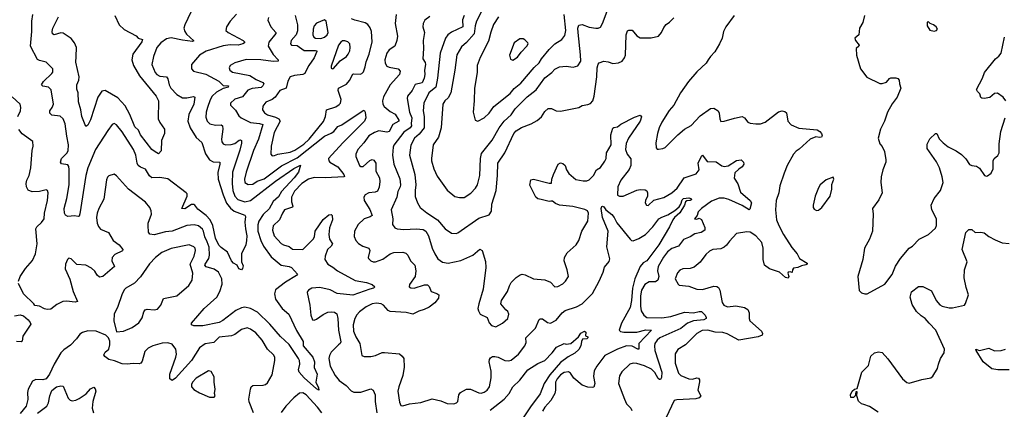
# Model space of a CAD drawing. Extents: x 1550320 to 1685906, y 509093 to 640511.
# Tile 161 of 256: x 1605212 to 1613882, y 603516 to 606949. Entities that reach past the tile are written whole.
import ezdxf

# ---------------------------------------------------------------- set-up
doc = ezdxf.new("R2010")
doc.units = 0

msp = doc.modelspace()

# ---------------------------------------------------------------- linework, layer by layer
at = {"layer": '0CON20XD'}
for points in [[(1606718.1, 607015), (1606665, 606902.5), (1606657.7, 606875), (1606665.4, 606845), (1606682.1, 606822.1), (1606746, 606764), (1606732.3, 606757.7), (1606645, 606768.1), (1606545, 606790.2), (1606505, 606780.7), (1606454.5, 606745), (1606420.9, 606705), (1606390, 606625), (1606375.6, 606555), (1606404.5, 606485), (1606419.4, 606465), (1606445, 606452.1), (1606505, 606444.3), (1606516.5, 606426.5), (1606527.9, 606375), (1606542.7, 606345), (1606595, 606288.9), (1606645, 606259.5), (1606685, 606260), (1606742.5, 606272.5), (1606754, 606265), (1606744.6, 606205), (1606700, 606115), (1606693.9, 606055), (1606713.8, 605995), (1606765, 605910), (1606817, 605867), (1606847.7, 605767.7), (1606884.7, 605714.7), (1606915, 605697.1), (1606974.4, 605694.4), (1606975.4, 605675), (1606957.9, 605602.1), (1606960, 605545), (1607003.8, 605405), (1607033.7, 605333.7), (1607069.1, 605289.1), (1607100.8, 605260.7), (1607195.7, 605225.7), (1607200, 605215), (1607195.8, 605165), (1607198.9, 605105), (1607211.4, 605045), (1607208.8, 605005), (1607202, 604965), (1607164.2, 604885), (1607165.8, 604815.8), (1607179.4, 604779.4), (1607175, 604756.7), (1607165, 604743.8), (1607142.8, 604752.8), (1607126.2, 604786.2), (1607095, 604804), (1607078, 604825), (1607040.5, 604900.5), (1606985, 604940.8), (1606965, 604962.9), (1606935.9, 605025), (1606912.7, 605135), (1606889.1, 605185), (1606855, 605223.1), (1606779.1, 605279.1), (1606754, 605315), (1606745, 605321.4), (1606725, 605320.5), (1606665, 605283.6), (1606640, 605285), (1606687.5, 605395), (1606686.4, 605415), (1606678.1, 605425), (1606515, 605547.5), (1606445, 605559.1), (1606375, 605555.7), (1606355, 605572), (1606320.6, 605630.6), (1606275, 605650), (1606255.8, 605665), (1606246.2, 605686.2), (1606234.7, 605754.7), (1606212.7, 605805), (1606115, 605960.8), (1606065, 606024), (1606045, 606034), (1606025, 606026.2), (1605987.3, 605972.7), (1605880, 605805), (1605811.1, 605645), (1605794, 605575), (1605742.5, 605237.5), (1605735, 605217.5), (1605725.9, 605214.1), (1605695, 605220), (1605635, 605215.8), (1605615, 605228), (1605605.6, 605245.6), (1605604.3, 605284.3), (1605627, 605373), (1605646.9, 605495), (1605648.4, 605628.4), (1605644.6, 605654.6), (1605635, 605669.2), (1605580, 605680), (1605570, 605695), (1605579.4, 605725), (1605627.1, 605772.9), (1605640, 605795), (1605642.9, 605845), (1605628.2, 605921.8), (1605612.4, 606032.4), (1605595, 606075.8), (1605567.8, 606097.8), (1605495, 606108.6), (1605476, 606125), (1605476.9, 606145), (1605498.5, 606175), (1605510, 606205), (1605489.8, 606329.8), (1605465, 606353.1), (1605414.5, 606364.5), (1605404, 606375), (1605421.1, 606405), (1605495.8, 606475), (1605502.7, 606487.3), (1605503.8, 606515), (1605445.7, 606575.7), (1605385, 606588.6), (1605368.3, 606598.3), (1605306.9, 606715), (1605318.5, 606845), (1605317.8, 606935), (1605328.6, 606995)], [(1607122.3, 606997.7), (1607066.5, 606935), (1607032.5, 606885), (1607026, 606855), (1607046.2, 606835), (1607178.8, 606765), (1607190, 606755), (1607191.2, 606745), (1607176.7, 606735), (1607135, 606724.2), (1607065, 606726.8), (1607005, 606717.9), (1606855, 606672.2), (1606794.1, 606635.9), (1606723.3, 606555), (1606723.3, 606515), (1606742.5, 606495), (1606850.5, 606470.5), (1606966.8, 606406.8), (1607005, 606370), (1607050, 606365), (1607046.7, 606355), (1607005, 606342.2), (1606945, 606309.4), (1606907.3, 606275), (1606888.5, 606241.5), (1606864.2, 606175), (1606853.5, 606135), (1606850.9, 606089.1), (1606861.8, 606055), (1606885, 606031.5), (1606935, 606019.6), (1606985, 606021.5), (1606996.9, 606015), (1607001.8, 605985), (1606989.1, 605895), (1606992.4, 605872.4), (1607005, 605854.3), (1607025, 605846.9), (1607075, 605849.5), (1607105, 605859.5), (1607145, 605886.4), (1607155, 605890), (1607164.4, 605884.4), (1607165, 605860), (1607150.2, 605799.8), (1607087.2, 605605), (1607083.1, 605506.9), (1607090, 605445), (1607105, 605394.4), (1607131.9, 605365), (1607195, 605344.7), (1607245, 605355.8), (1607464, 605526), (1607625, 605637.9)], [(1608527.5, 606995), (1608519.2, 606915), (1608538.1, 606805), (1608534, 606765), (1608513.8, 606715), (1608466.6, 606683.4), (1608444.6, 606655.4), (1608426.9, 606595), (1608430, 606565), (1608445, 606540), (1608465, 606529.6), (1608545, 606515.5), (1608561.9, 606495), (1608556.5, 606465), (1608474.6, 606375), (1608415, 606270), (1608406.5, 606235), (1608410, 606205), (1608420.6, 606185), (1608475, 606140.7), (1608517, 606117), (1608549.5, 606065), (1608549.4, 606055), (1608498.8, 606025), (1608465, 605964), (1608445, 605958.2), (1608375, 605969.1), (1608335, 605956.4), (1608285, 605925.6), (1608242.2, 605865), (1608189.2, 605805), (1608170.8, 605765), (1608172.5, 605745), (1608204.4, 605665), (1608215, 605654.4), (1608235, 605655.6), (1608295, 605707.8), (1608315, 605716.7), (1608331.3, 605711.3), (1608346.5, 605685), (1608348.5, 605615), (1608378.9, 605555), (1608384.3, 605524.3), (1608377.9, 605472.1), (1608361.7, 605438.3), (1608341.8, 605428.2), (1608285, 605423.3), (1608254.5, 605405.5), (1608243.3, 605386.7), (1608245.7, 605355), (1608295.9, 605275.9), (1608314.2, 605225), (1608298.8, 605211.2), (1608244.1, 605195.9), (1608191.9, 605145), (1608160, 605085), (1608158.3, 605038.3), (1608170.6, 605005), (1608195, 604977.8), (1608234.7, 604954.7), (1608286, 604935), (1608295.8, 604915), (1608281.2, 604855), (1608284.2, 604844.2), (1608304.4, 604824.4), (1608325, 604815.8), (1608345, 604817.1), (1608409.6, 604840.4), (1608474.7, 604885.3), (1608505, 604897.3), (1608585, 604902.1), (1608612.1, 604892.1), (1608630.6, 604875), (1608654.6, 604824.6), (1608690, 604785), (1608698.9, 604735), (1608695.7, 604685), (1608644.4, 604615), (1608642, 604595), (1608657, 604587), (1608685.5, 604584.5), (1608775, 604612), (1608801.7, 604611.7), (1608817, 604597), (1608835, 604554), (1608885, 604537.3), (1608901.9, 604525), (1608898.8, 604495), (1608867.5, 604455), (1608818.9, 604415), (1608774.3, 604394.3), (1608728, 604382), (1608675, 604354.4), (1608615, 604369.1), (1608475, 604377.9), (1608456.2, 604386.2), (1608415, 604433.3), (1608395.8, 604445), (1608355, 604450.8), (1608315, 604446), (1608261.8, 604418.2), (1608205, 604376.5), (1608180.8, 604349.3), (1608163.2, 604316.8), (1608148.8, 604261.2), (1608151.5, 604205), (1608170.5, 604155), (1608207.1, 604095), (1608225, 603991.2), (1608245, 603982), (1608305, 603982.5), (1608345, 603991.4), (1608405, 604015.6), (1608425, 604017.1), (1608555.7, 604005.7), (1608581.2, 603985), (1608594.2, 603965), (1608597, 603887), (1608587.1, 603815), (1608549.4, 603715), (1608541.5, 603675), (1608555, 603580), (1608569.3, 603549.3), (1608585, 603546.7), (1608645, 603564), (1608745, 603577.5), (1608845, 603608), (1608920.5, 603590.5), (1608975, 603566.2), (1609035, 603563.8), (1609057.3, 603572.7), (1609068.8, 603585), (1609079.2, 603645), (1609092, 603665), (1609145, 603694.4), (1609182.9, 603692.9), (1609255, 603662.9), (1609275, 603660), (1609303, 603667), (1609328.8, 603685), (1609349.2, 603715), (1609364.4, 603795), (1609362.4, 603852.4), (1609345.8, 603935), (1609348, 603955), (1609358.8, 603971.2), (1609375, 603980.8), (1609395, 603982.9), (1609425, 603975.6), (1609485, 603945.7), (1609515, 603942.9), (1609539.7, 603950.3), (1609605, 604001.2), (1609661.2, 604075), (1609671.2, 604105), (1609667.5, 604145), (1609755, 604230.8), (1609785, 604308), (1609795, 604314), (1609815, 604313.8), (1609860.3, 604280.3), (1609885.8, 604274.2), (1609935, 604302), (1609987.5, 604365), (1610014.6, 604385.4), (1610115, 604419.4), (1610164, 604445), (1610255, 604536.9), (1610314.4, 604645)], [(1609277.4, 607022.6), (1609235.3, 606935), (1609221.9, 606895), (1609212.5, 606825), (1609145, 606748.1), (1609100.8, 606709.2), (1609060.9, 606639.1), (1609044.5, 606505.5), (1609008.9, 606305), (1608985, 606260), (1608954.4, 606235), (1608936.5, 606205), (1608921.9, 605995), (1608898.5, 605915), (1608851.8, 605845), (1608836.7, 605726.7), (1608837.5, 605705), (1608858.9, 605635), (1608889.4, 605569.4), (1608975, 605448), (1609042.1, 605392.1), (1609085, 605382.5), (1609125, 605382.5)], [(1609125, 605382.5), (1609185, 605421.4), (1609224.5, 605465), (1609241.8, 605495), (1609264.6, 605575), (1609269.6, 605725), (1609278.8, 605771.2), (1609371.7, 605888.3), (1609434.8, 605995.2), (1609477.7, 606055), (1609538.9, 606111.1), (1609575, 606163.6), (1609680.6, 606269.4), (1609760.1, 606329.9), (1609835, 606437.8), (1609897, 606483), (1609925, 606513.1), (1609965, 606532.9), (1610025, 606540), (1610085, 606531.4), (1610127.1, 606542.9), (1610151.8, 606585), (1610150.3, 606640.3), (1610128.7, 606835), (1610126.5, 606875), (1610135, 606901.2), (1610165, 606907.8), (1610225, 606883.5), (1610285, 606873.5), (1610305.4, 606874.6), (1610325, 606884.3), (1610345, 606914), (1610384.6, 607025)], [(1609245, 606054.2), (1609302, 606085), (1609345, 606124.2), (1609385.6, 606185), (1609531.3, 606298.7), (1609565, 606342.2), (1609625, 606389.5), (1609742.5, 606527.5), (1609785, 606568.1), (1609806.8, 606603.2), (1609875.5, 606685), (1609925, 606735.5), (1609986.7, 606775), (1610010.9, 606809.1), (1610020.6, 606855), (1610007.3, 606995)], [(1606050.7, 606985), (1606088.5, 606905), (1606132.6, 606862.6), (1606237.4, 606807.4), (1606256, 606786), (1606293.3, 606775), (1606288, 606755), (1606207.1, 606645), (1606198.7, 606595), (1606214.8, 606544.8), (1606267.7, 606455), (1606415, 606276), (1606434, 606235), (1606431.2, 606075), (1606445, 606042.5), (1606486.7, 605985), (1606487.5, 605945), (1606460, 605885), (1606456.7, 605795), (1606435, 605767.5), (1606404.3, 605784.3), (1606375, 605806.2), (1606276.9, 605935), (1606257.5, 605975), (1606226.9, 606005), (1606183, 606113), (1606140.8, 606190.8), (1606075, 606260.8), (1605965, 606324.4), (1605935, 606318), (1605899.5, 606265), (1605834.3, 606065.7), (1605810.5, 606019.5), (1605795, 606007.5), (1605760, 606095), (1605750.6, 606155), (1605730, 606225), (1605726.5, 606305), (1605715.7, 606335.7), (1605715.6, 606375), (1605732.6, 606417.4), (1605736.4, 606445), (1605705.9, 606575), (1605710.3, 606625), (1605712.3, 606705), (1605694.6, 606745), (1605665, 606783.5), (1605595, 606830.5), (1605575, 606832.2), (1605516, 606816), (1605502, 606825), (1605498.6, 606845), (1605504.3, 606875), (1605552.7, 606975)], [(1607402.2, 606967.8), (1607397.8, 606945), (1607423.1, 606885), (1607466.6, 606836.6), (1607466.7, 606826.7), (1607405, 606752), (1607400.4, 606715), (1607445, 606641.8), (1607488.8, 606595), (1607487.5, 606585), (1607445, 606580.2), (1607335, 606596.1), (1607205, 606598.5), (1607105, 606569.4), (1607066, 606545), (1607057.1, 606525), (1607061.4, 606505), (1607085, 606485.7), (1607237.7, 606457.7), (1607295, 606420.8), (1607352.9, 606395), (1607360.5, 606385), (1607353.6, 606365), (1607337.8, 606352.2), (1607258.6, 606341.4), (1607222, 606328), (1607175, 606270.5), (1607105, 606247.5), (1607067.5, 606215), (1607067.5, 606195), (1607111.1, 606151.1), (1607142, 606102), (1607161.2, 606085), (1607245, 606043.3), (1607323.8, 606035), (1607351.9, 606025), (1607314.1, 605895), (1607272.1, 605797.9), (1607205.3, 605605), (1607190, 605545), (1607193.3, 605513.3), (1607225, 605495.6), (1607265, 605499.1), (1607304.3, 605525.7), (1607365, 605548.2), (1607517.7, 605662.3), (1607655, 605732.6), (1607895, 605923.4), (1607955, 605948), (1607979.1, 605965), (1608012.5, 606007.5), (1608048.8, 606021.2), (1608235, 606148.8), (1608245, 606152.5), (1608254.1, 606134.1), (1608260, 606085), (1608249.2, 606055), (1608056.7, 605865), (1607931.9, 605725), (1607932.9, 605705), (1607941.4, 605695), (1608013.1, 605653.1), (1608067.1, 605585), (1608072, 605568), (1608065, 605563.3), (1607905, 605554.8), (1607805, 605560), (1607755, 605544.6), (1607695, 605504.7), (1607633, 605437), (1607606.6, 605385), (1607604.6, 605345), (1607617.1, 605305), (1607612.9, 605297.1), (1607545, 605273.3), (1607525.5, 605245), (1607498.5, 605185), (1607445, 605133.3), (1607436.9, 605095), (1607452.2, 605045), (1607515, 604978.1), (1607535, 604965.8), (1607585, 604951.2), (1607615, 604926.2), (1607705, 604924.3), (1607796.4, 605015), (1607807.7, 605035), (1607812.8, 605087.2), (1607885, 605188.6), (1607935, 605230.8), (1607955, 605232.5), (1607963.3, 605223.3), (1607967.1, 605185), (1607941.2, 605115), (1607934.7, 605055), (1607940.9, 605015), (1607965.8, 604975), (1607955.7, 604955), (1607923.1, 604925), (1607900.6, 604865), (1607897.5, 604837.5), (1607924.7, 604794.7), (1607969.5, 604769.5), (1608010.6, 604735), (1608165, 604650.5), (1608265, 604634.4), (1608315, 604617.1), (1608338, 604595), (1608327.6, 604582.4), (1608295, 604575.8), (1608145, 604521.8), (1608007.5, 604537.5), (1607945, 604568.9), (1607855, 604588.2), (1607785.7, 604584.3), (1607755, 604566.7), (1607746.7, 604555), (1607744, 604545), (1607766.9, 604435), (1607774.4, 604345), (1607790, 604305), (1607805, 604302), (1607825, 604310), (1607885, 604352.5), (1607925, 604370.8), (1607955, 604375.8), (1607985, 604370.8), (1608005, 604356.2), (1608014.5, 604315), (1608020.4, 604215), (1608038.8, 604111.2), (1608034.6, 604095.4), (1608020, 604085), (1607955, 604018.9), (1607939.1, 603990.9), (1607932.7, 603965), (1607946.8, 603896.8), (1607988.8, 603815), (1608025, 603771.1), (1608086.7, 603725), (1608129.7, 603679.7), (1608155, 603668), (1608215, 603668.6), (1608304.2, 603695.8), (1608325.8, 603685.8), (1608342.5, 603645), (1608340.6, 603585), (1608356.8, 603485)], [(1607638.9, 606985), (1607659.6, 606905), (1607658, 606852), (1607645, 606814.3), (1607601.5, 606765), (1607596, 606735), (1607605.8, 606725.8), (1607655, 606722.7), (1607717.5, 606677.5), (1607817.1, 606677.1), (1607828, 606675), (1607829.4, 606669.4), (1607805, 606612.9), (1607758.2, 606545), (1607729.9, 606490.1), (1607721.9, 606475), (1607705.3, 606464.7), (1607631.4, 606458.6), (1607593.8, 606446.2), (1607572.6, 606407.4), (1607557.5, 606345), (1607502.9, 606325), (1607462.7, 606265), (1607435, 606244.6), (1607378.8, 606221.2), (1607353.9, 606186.1), (1607351.2, 606155), (1607367, 606127), (1607395, 606111.6), (1607465, 606091.2), (1607494.2, 606074.2), (1607506, 606056), (1607452.5, 605955), (1607427.3, 605835), (1607422.9, 605765), (1607435, 605750.8)], [(1607435, 605750.8), (1607455, 605753.3), (1607485.3, 605764.7), (1607595, 605782.6), (1607635, 605798), (1607715, 605853.3), (1607762, 605895), (1607887.3, 606052.7), (1607903.5, 606095), (1607913.8, 606156.2), (1607995, 606182.1), (1608025, 606200.6), (1608035.4, 606214.6), (1608041.5, 606245), (1608015.4, 606325), (1608018.6, 606345), (1608089.4, 606380.6), (1608115.8, 606414.2), (1608145, 606468.1), (1608155, 606472.5), (1608209.8, 606470.2), (1608225, 606475.6), (1608239.6, 606490.4), (1608255, 606533.3), (1608261.5, 606578.5), (1608290.4, 606645), (1608315.6, 606755), (1608310.4, 606845), (1608297.3, 606877.3), (1608276.5, 606906.5), (1608255, 606921.5), (1608163.7, 606943.7), (1608135, 606956.7)], [(1607865, 606784.7), (1607897.1, 606795), (1607918.6, 606815), (1607927.5, 606835), (1607910, 606935), (1607895, 606948.1), (1607825, 606919.5), (1607805.3, 606894.7), (1607795.4, 606865), (1607792.7, 606815), (1607801.5, 606795), (1607816.7, 606786.7), (1607865, 606784.7)], [(1608822.7, 606977.3), (1608780.8, 606945), (1608764.4, 606915), (1608761.1, 606885), (1608776.7, 606835), (1608763.6, 606765), (1608768.1, 606695), (1608761.5, 606605), (1608782.5, 606572.5), (1608786.2, 606555), (1608776.7, 606505), (1608780, 606465), (1608773.4, 606435), (1608755, 606393.8), (1608695, 606377.1), (1608666.9, 606325), (1608626.9, 606275), (1608624.3, 606255), (1608643.9, 606135), (1608665.8, 606085), (1608658.8, 606035), (1608662.5, 606015), (1608649.3, 605995), (1608595, 605957.3), (1608506.4, 605843.6), (1608499.6, 605825), (1608494, 605755), (1608505.4, 605675), (1608557.8, 605547.8), (1608565.3, 605495), (1608562, 605475), (1608542.2, 605435), (1608532.3, 605385), (1608482.7, 605275), (1608496.2, 605195), (1608494.3, 605145), (1608515, 605116), (1608536.6, 605106.6), (1608595, 605101.5), (1608706.8, 605106.8), (1608765, 605101.1), (1608787.2, 605087.2), (1608810.7, 605045), (1608844.6, 604935), (1608867.5, 604885), (1608895, 604841.4), (1608935, 604812.7), (1608985, 604803.6), (1609095, 604827.3), (1609201.2, 604875), (1609265, 604926.2), (1609285, 604916.7), (1609315, 604820), (1609317.1, 604765), (1609292.5, 604575), (1609254, 604445), (1609247.5, 604405), (1609253.3, 604385), (1609267.5, 604355), (1609327.5, 604325), (1609345, 604277.5), (1609367.5, 604255), (1609405, 604243.8), (1609463.3, 604275), (1609508.8, 604315), (1609518.8, 604355), (1609508.8, 604378.8), (1609494, 604394), (1609447.5, 604445), (1609453.8, 604475), (1609506.8, 604553.2), (1609524, 604605), (1609540.8, 604635), (1609585, 604678), (1609618.8, 604701.2), (1609635, 604706), (1609662.3, 604702.3), (1609736, 604666), (1609835, 604658), (1609885, 604636.2), (1609925, 604594), (1609951.4, 604598.6), (1609995, 604622), (1610018.8, 604645), (1610043.3, 604685), (1610033.8, 604745), (1610006, 604825), (1610010, 604855), (1610033.8, 604895), (1610113.3, 604965), (1610136.7, 605005), (1610162.5, 605085), (1610215.7, 605175), (1610220, 605245), (1610210.6, 605265), (1610187.7, 605277.7), (1610083.3, 605303.3), (1609966, 605316), (1609929.7, 605329.7), (1609905, 605350.8), (1609890.3, 605349.7), (1609875, 605347.5), (1609803.4, 605363.4), (1609775, 605372), (1609756.7, 605385), (1609705, 605490), (1609712.3, 605537.7), (1609735, 605543.3), (1609875, 605507.5), (1609895, 605510), (1609896.7, 605545), (1609911.2, 605585), (1609954.3, 605675.7), (1609975, 605686.7), (1609995, 605682.5), (1610013.9, 605663.9), (1610026.2, 605625), (1610046.2, 605595), (1610110.3, 605540.3), (1610175, 605528), (1610205, 605530), (1610225, 605539.2), (1610264.2, 605575), (1610290, 605625), (1610325, 605648.1), (1610365, 605701.2), (1610375, 605727.5), (1610380, 605775), (1610421.5, 605845), (1610417.1, 605935), (1610435, 605992.5), (1610445, 606000), (1610475, 606005.6), (1610505, 606029.1), (1610625, 606090), (1610675, 606106.7), (1610685.9, 606094.1)], [(1609124.6, 606985), (1609111.2, 606948.8), (1609112.9, 606885), (1609015, 606840.4), (1608982.5, 606815), (1608962.3, 606785), (1608914.7, 606655), (1608890.3, 606435), (1608874.8, 606355.2), (1608815, 606303.3), (1608769.4, 606215), (1608765.9, 606145), (1608774.7, 606095), (1608773.1, 605995), (1608729.4, 605940.6), (1608688.1, 605905), (1608655, 605843.3), (1608643.6, 605755), (1608692.3, 605585), (1608699.6, 605495), (1608695.4, 605445.4), (1608695, 605392.5), (1608715.7, 605335.7), (1608738, 605295), (1608796.4, 605246.4), (1608890, 605185), (1608957.5, 605105), (1609015, 605067.5), (1609054.1, 605065.9), (1609068.6, 605071.4), (1609255, 605200.9), (1609345, 605230.8), (1609365, 605262.5), (1609368.6, 605325), (1609406.9, 605445), (1609420, 605575), (1609421.5, 605685), (1609482.5, 605775), (1609561.8, 605945), (1609585, 605969.5), (1609630.2, 605999.8), (1609715, 606031.2), (1609768.7, 606061.3), (1609806.4, 606093.6), (1609835, 606140), (1609865, 606168), (1609895, 606166.2), (1609935, 606145.8), (1609975, 606142.5), (1610134.2, 606175.8), (1610165, 606192), (1610215, 606200.8), (1610238.3, 606211.7), (1610259.5, 606235), (1610271.2, 606275), (1610292.7, 606445), (1610295.7, 606525), (1610305, 606557.5), (1610315, 606570), (1610355, 606583.8), (1610395, 606578), (1610435, 606563.8), (1610485, 606568.8), (1610515.7, 606584.3), (1610538.3, 606611.7), (1610547.5, 606635), (1610551.1, 606815), (1610565, 606850), (1610575, 606856.7), (1610605, 606856.2), (1610645, 606806), (1610675, 606790), (1610771.7, 606788.3), (1610837.3, 606802.7), (1610863.3, 606835), (1610885, 606880), (1610905, 606907.5), (1610935, 606927.5), (1610973.3, 606965)], [(1609427.3, 606975), (1609384.7, 606905.3), (1609359.5, 606840.5), (1609339.1, 606760.9), (1609266.5, 606615), (1609238.9, 606545), (1609238.9, 606485), (1609216.7, 606346.7), (1609214.4, 606235), (1609204.3, 606134.3), (1609223.2, 606063.2), (1609245, 606054.2)], [(1611503.4, 606986.6), (1611430, 606885), (1611410, 606845), (1611396.2, 606785), (1611374, 606735), (1611333.1, 606666.9), (1611294.3, 606625), (1611275.5, 606594.5), (1611257.5, 606565), (1611175, 606490), (1611102.5, 606405), (1611030.6, 606305), (1610972.5, 606195), (1610932.1, 606147.9), (1610866.2, 606045), (1610842, 605995), (1610829.2, 605945), (1610813.6, 605863.6), (1610815, 605820), (1610825, 605807.5), (1610837.5, 605807.5), (1610875, 605813.8), (1610895, 605823.8), (1611006.2, 605935), (1611065, 605984), (1611124.3, 606015.7), (1611205, 606102), (1611295, 606165.8), (1611325, 606170), (1611362, 606145), (1611371.4, 606125), (1611376, 606075), (1611385, 606051.2), (1611415, 606054.2), (1611507.3, 606082.7), (1611575, 606096.7), (1611595, 606083.3), (1611625, 606046.2), (1611645, 606036), (1611695, 606030), (1611735, 606032.9), (1611775, 606045.8), (1611895, 606136), (1611926.1, 606146.1), (1611949.5, 606139.5), (1611965, 606127.5), (1611976.7, 606055), (1612005, 606021.2), (1612073.2, 605993.2), (1612235, 605978.2), (1612256.9, 605965), (1612272.2, 605945), (1612277.5, 605925), (1612271.2, 605915), (1612255, 605911.1), (1612222.8, 605917.2), (1612172, 605895), (1612075, 605808.6), (1612048, 605792), (1612026.3, 605763.7), (1611968.9, 605665), (1611942.6, 605597.4), (1611905.8, 605485), (1611897.9, 605422.1), (1611872.5, 605355), (1611865.9, 605274.1), (1611877.1, 605185), (1611895.8, 605135), (1611937.5, 605055), (1612012, 604942), (1612058, 604885), (1612077.5, 604845), (1612146.7, 604805), (1612146.7, 604795), (1612135, 604788.6), (1612095, 604780.6), (1612065, 604764.3), (1612025, 604758.9), (1612017.1, 604745), (1612015, 604720.8), (1611995, 604727.5), (1611978, 604725), (1611974.4, 604714.4), (1611983.8, 604685), (1611978.8, 604671.2), (1611955, 604678.8), (1611903.7, 604723.7), (1611814.6, 604754.6), (1611769.2, 604785), (1611758.9, 604835), (1611759.5, 604935), (1611746.4, 604985), (1611695, 605045.8), (1611645, 605076), (1611615, 605080), (1611525, 605066.7), (1611461.2, 604998.8), (1611435, 604961.2), (1611415, 604946), (1611385, 604929.2), (1611315, 604925.7), (1611285, 604909.2), (1611255, 604880), (1611205, 604814), (1611150, 604770), (1611115, 604757.1), (1611052.5, 604755), (1611025, 604742.5), (1611005, 604718.8), (1610984.3, 604665), (1611008.8, 604618.8), (1611020, 604610), (1611105, 604602), (1611175, 604574.2), (1611225, 604572.9), (1611325, 604601.9), (1611349.7, 604599.7), (1611365, 604588.8), (1611377.4, 604567.4), (1611398.8, 604458.8), (1611412.7, 604432.7), (1611445, 604420), (1611517.7, 604427.7), (1611595, 604412.5), (1611623.8, 604395), (1611636, 604365), (1611636, 604315), (1611642, 604295), (1611743.8, 604205), (1611753.8, 604185), (1611749.5, 604170.5), (1611715, 604156), (1611545, 604125.8), (1611441.3, 604181.3)], [(1612650, 606985), (1612636.7, 606925), (1612606.7, 606875), (1612600, 606815), (1612566.7, 606785), (1612572.5, 606765), (1612603.3, 606725), (1612600, 606715), (1612576.7, 606695), (1612581.2, 606635), (1612617.1, 606515), (1612672.1, 606442.1), (1612785, 606386.2), (1612805, 606386.2), (1612845, 606398.8), (1612870.5, 606429.5), (1612883.6, 606436.4), (1612927, 606437), (1612945, 606430), (1612957.1, 606417.1), (1612958.8, 606385), (1612971.2, 606345), (1612940, 606265), (1612895, 606206.7), (1612854, 606135), (1612826, 606055), (1612792, 605985), (1612771.2, 605905), (1612786, 605856), (1612805, 605832.5), (1612827.3, 605787.3), (1612840, 605715), (1612840, 605695), (1612812, 605625), (1612797.5, 605565), (1612795.8, 605515), (1612805.8, 605425), (1612777.6, 605362.4), (1612720, 605285), (1612726, 605235), (1612720, 605085), (1612694.3, 605015), (1612651.4, 604935), (1612636.1, 604836.1), (1612592.5, 604685), (1612602.9, 604562.9), (1612625, 604542), (1612655, 604532.5)], [(1613265, 606846.7), (1613285, 606852.5), (1613292.5, 606865), (1613282.5, 606885), (1613257.5, 606905), (1613230, 606915), (1613215, 606930), (1613201.7, 606928.3), (1613202.5, 606895), (1613225, 606857.5), (1613265, 606846.7)], [(1607965, 606516.7), (1607975, 606520), (1608032.9, 606587.1), (1608088.8, 606625), (1608105, 606646.7), (1608118.6, 606675), (1608122.7, 606702.7), (1608118, 606735), (1608102.5, 606755), (1608075, 606764), (1608055, 606762), (1608039.1, 606750.9), (1608020.5, 606725), (1607955, 606540), (1607955, 606522.5), (1607965, 606516.7)], [(1609555, 606591.2), (1609595, 606620), (1609626.6, 606663.4), (1609678, 606715), (1609688, 606735), (1609686, 606745), (1609660.9, 606770.9), (1609645, 606779.2), (1609615, 606780), (1609565.8, 606744.2), (1609524.2, 606635), (1609535, 606602.5), (1609555, 606591.2)], [(1613896.2, 606235), (1613871.2, 606265), (1613823, 606303), (1613795, 606300), (1613755, 606263.3), (1613705, 606253.8), (1613685, 606256.7), (1613675, 606262.5), (1613665.9, 606295.9), (1613645, 606317.5), (1613638, 606335), (1613688.8, 606435), (1613706.4, 606483.6), (1613805.6, 606604.4), (1613833.6, 606626.4), (1613854.2, 606655), (1613882.9, 606795)], [(1605196, 606095), (1605218, 606145), (1605222, 606175), (1605216, 606205), (1605145, 606268)], [(1610685.9, 606094.1), (1610675, 606054), (1610574.1, 605905.9), (1610551.8, 605858.2), (1610546.7, 605805), (1610561.2, 605765), (1610592.3, 605722.3), (1610594, 605665), (1610579.6, 605630.4), (1610506.2, 605535), (1610478.1, 605475), (1610475, 605403.3), (1610494.2, 605394.2), (1610525, 605395.6), (1610647.3, 605447.3), (1610675, 605452.9), (1610718.8, 605448.8), (1610735, 605442.5), (1610741.2, 605425), (1610740, 605395), (1610721.2, 605355), (1610720, 605335), (1610730, 605315), (1610745, 605313.3), (1610795, 605358.8), (1610885, 605382.5), (1610955, 605422.2), (1611000.9, 605465), (1611063.3, 605556.7), (1611167.6, 605592.4), (1611194.4, 605625), (1611186.9, 605685), (1611215, 605748), (1611225, 605756.2), (1611265, 605700), (1611345, 605697.1), (1611395, 605661.2), (1611415, 605654.6), (1611449, 605661), (1611525, 605707.3), (1611565, 605713.8), (1611586.7, 605695), (1611588, 605675), (1611575, 605651.9), (1611545, 605633.1), (1611510.5, 605599.5), (1611504.2, 605554.2), (1611535, 605504.3), (1611560.3, 605430.3), (1611643.6, 605355), (1611654.5, 605335), (1611641.2, 605278.8), (1611635, 605274.4), (1611573.4, 605313.4), (1611455.6, 605365), (1611415, 605377.3), (1611372.1, 605377.9), (1611305, 605348.8), (1611215, 605284.3), (1611185.8, 605255), (1611176.1, 605223.9), (1611153.3, 605195), (1611175, 605192.5), (1611195, 605199.2), (1611215, 605188.1), (1611245, 605118.8), (1611244.3, 605095.7), (1611214, 605075), (1611157.4, 605062.6), (1611115, 605034.5), (1611056.2, 605013.8), (1611014.2, 604955), (1610955, 604932.1), (1610916.3, 604903.7), (1610881.8, 604858.2), (1610834, 604775), (1610829.6, 604735), (1610838.7, 604685), (1610830.9, 604655), (1610809.8, 604640.2), (1610755, 604640), (1610715.6, 604615), (1610686.5, 604565), (1610678.3, 604515), (1610678.6, 604425), (1610684.6, 604385), (1610708.9, 604345), (1610735, 604324.6), (1610865, 604322.3), (1610945, 604333.8), (1611065, 604371.3), (1611145, 604365.8), (1611195, 604378.6), (1611215, 604377.5), (1611247.8, 604345), (1611257.9, 604325), (1611255.5, 604315), (1611235, 604305.2), (1611144.9, 604295.1), (1611091.2, 604275), (1611033, 604227), (1610849.4, 604145), (1610824.5, 604125), (1610805.5, 604095), (1610800.4, 604075), (1610803.9, 604035), (1610866.2, 603845), (1610863.5, 603796.5), (1610855, 603778.6), (1610845, 603778.5), (1610835, 603787.5), (1610805, 603840.9), (1610775, 603870.8), (1610715, 603899.2), (1610645, 603919.4), (1610615, 603921.4), (1610585, 603914.2), (1610513.6, 603846.4), (1610495, 603812.5), (1610485.7, 603745), (1610536.8, 603606.8), (1610554.5, 603565), (1610592.5, 603525), (1610602.5, 603505)], [(1612655, 604532.5), (1612675, 604534), (1612829.7, 604620.3), (1612895.7, 604704.3), (1612925, 604776.2), (1612968, 604845), (1613044.1, 604935.9), (1613073.3, 604955), (1613132.5, 605015), (1613215, 605057.5), (1613275, 605112.5), (1613284, 605135), (1613286, 605195), (1613243.1, 605273.1), (1613239.2, 605315), (1613264, 605375), (1613320, 605445), (1613342.5, 605515), (1613336.2, 605565), (1613312, 605645), (1613285.5, 605695.5), (1613204.1, 605814.1), (1613201.7, 605851.7), (1613225, 605898.8), (1613277, 605947), (1613286.4, 605946.4), (1613309.5, 605899.5), (1613342.5, 605865), (1613387.7, 605827.7), (1613456.7, 605795), (1613505, 605761.2), (1613543, 605723), (1613575, 605674), (1613595, 605664.2), (1613637.3, 605657.3), (1613665, 605641.2), (1613707.7, 605577.7), (1613725, 605570), (1613735, 605572.5), (1613765, 605596.2), (1613782.9, 605635), (1613784.2, 605705.8), (1613793.8, 605725), (1613825, 605753.3), (1613835.8, 605775), (1613836.7, 605855), (1613851.1, 605965), (1613890.5, 606085)], [(1605200.8, 604645), (1605217.5, 604685), (1605262, 604758), (1605325, 604826), (1605351.1, 604885), (1605366.7, 604975), (1605352.9, 605105), (1605362.5, 605125), (1605405, 605161.4), (1605427.9, 605195), (1605431.5, 605245), (1605455.5, 605355), (1605463.9, 605423.9), (1605456.2, 605445), (1605445, 605451.2), (1605385.8, 605434.2), (1605320.9, 605430.9), (1605287.1, 605447.1), (1605272, 605475), (1605268, 605505), (1605274, 605535), (1605294.1, 605575.9), (1605310, 605645), (1605322.9, 605797.1), (1605331.2, 605835), (1605326.7, 605875), (1605235, 605944), (1605205, 605982)], [(1607625, 605637.9), (1607685.9, 605665.9), (1607666.2, 605605), (1607630, 605555), (1607518.4, 605435), (1607490.4, 605389.6), (1607445, 605346), (1607407.6, 605282.4), (1607355, 605232.5), (1607318.8, 605175), (1607308.8, 605141.2), (1607308.3, 605085), (1607335.2, 605005), (1607359.3, 604955), (1607425, 604860), (1607515, 604787.4), (1607585.2, 604775.2), (1607605, 604766.1), (1607658.3, 604708.3), (1607650, 604695), (1607552.3, 604637.7), (1607465, 604569.2), (1607456.4, 604535), (1607465, 604488), (1607523.4, 604403.4), (1607583.1, 604353.1), (1607650.1, 604210.1), (1607708.6, 604115), (1607708.1, 604075), (1607794.4, 603975), (1607807.7, 603935), (1607805.5, 603885), (1607831.2, 603825), (1607820, 603755), (1607844.2, 603705), (1607846, 603685), (1607825, 603697.5), (1607717.5, 603795), (1607673.8, 603845), (1607667.5, 603865), (1607678.5, 603915), (1607675.6, 603945), (1607666.7, 603965), (1607585, 604087.5), (1607508.3, 604158.3), (1607415, 604265.3), (1607305, 604371.1), (1607244.5, 604405.5), (1607195, 604416.6), (1607165, 604411.8), (1607115, 604387.3), (1607000.8, 604299.2), (1606967.9, 604282.1), (1606825, 604250.9), (1606745, 604252.5), (1606725, 604260), (1606723.3, 604275), (1606836, 604405), (1606948.6, 604505), (1606975.6, 604555), (1606995, 604617.5), (1606993.3, 604665), (1606962.2, 604725), (1606925, 604752.1), (1606855, 604771.9), (1606842, 604785), (1606843.7, 604796.3), (1606877.1, 604845), (1606883.8, 604875), (1606879, 604945), (1606862.7, 604992.7), (1606841.1, 605035), (1606831.8, 605085), (1606822.4, 605102.4), (1606785, 605131.5), (1606747.2, 605142.8), (1606684, 605136), (1606555, 605086.2), (1606495, 605079.2), (1606395, 605053.8), (1606358.5, 605058.5), (1606347.5, 605077.5), (1606343.1, 605135), (1606344.4, 605155), (1606372.5, 605235), (1606370.8, 605265), (1606358, 605295), (1606320.3, 605340.3), (1606170, 605455), (1606063.9, 605573.9), (1606045, 605587.5), (1605996.4, 605573.6), (1605985, 605562.5), (1605975, 605537.5), (1605953.6, 605366.4), (1605907.5, 605285), (1605892.7, 605245), (1605888.2, 605205), (1605894.5, 605155), (1605905, 605128), (1605924.5, 605104.5), (1605995, 605073.3), (1606035, 605004), (1606088, 604965), (1606120, 604925), (1606118.3, 604911.7), (1606050.2, 604879.8), (1606025.6, 604855), (1606023.5, 604825), (1606048, 604775), (1605945, 604686.9), (1605915, 604681.4), (1605895, 604698.8), (1605874.4, 604734.4), (1605845, 604760), (1605793.9, 604786.1), (1605715, 604791.2), (1605665, 604842.5), (1605645, 604847.5), (1605633.3, 604835), (1605616, 604795), (1605612.9, 604755), (1605653, 604663), (1605682.5, 604555), (1605720, 604465), (1605700.8, 604459.2), (1605625, 604468.9), (1605593.2, 604466.8), (1605539.1, 604440.9), (1605485, 604400), (1605455, 604395.6), (1605430.6, 604400.6), (1605385, 604425.8), (1605345, 604430), (1605337.5, 604445), (1605246.2, 604535), (1605201.4, 604625)], [(1612227, 605267), (1612245, 605271.2), (1612275.6, 605294.4), (1612348.2, 605395), (1612363.3, 605455), (1612364.4, 605495.6), (1612380, 605545), (1612375, 605562.5), (1612312.7, 605537.3), (1612261.2, 605495), (1612245, 605467.5), (1612216, 605395), (1612200, 605315), (1612200, 605295), (1612208.3, 605278.3), (1612227, 605267)], [(1610314.4, 604645), (1610350.9, 604725), (1610360.5, 604769.5), (1610401.1, 604818.9), (1610407.3, 604842.7), (1610383, 604947), (1610392.3, 605085), (1610345, 605206.7), (1610333.5, 605285), (1610337.5, 605302.5), (1610345, 605305.8), (1610355, 605298.9), (1610373.6, 605273.6), (1610425, 605231.5), (1610446.4, 605205), (1610469.2, 605159.2), (1610587.5, 605015), (1610598, 605005), (1610615, 605001.5), (1610665, 605021.2), (1610723.1, 605056.9), (1610787.4, 605122.6), (1610840.4, 605195), (1610865, 605210.5), (1610919.5, 605230.5), (1610981.2, 605268.8), (1611019.3, 605300.7), (1611032.5, 605325), (1611045, 605362.5), (1611058, 605375), (1611105, 605380.8), (1611122.5, 605375), (1611131.4, 605365), (1611115, 605355.6), (1611085, 605352.5), (1611075.5, 605344.5), (1611067.2, 605315), (1611025, 605246.2), (1610976.8, 605205), (1610963.1, 605185), (1610935, 605124.4), (1610839.1, 604965), (1610735, 604825.4), (1610702.5, 604807.5), (1610676.4, 604775), (1610628.9, 604665), (1610607.1, 604582.9), (1610599.8, 604475), (1610587.3, 604412.7), (1610510.7, 604275), (1610489.2, 604215), (1610502.1, 604202.1), (1610532.5, 604195), (1610645.2, 604194.8), (1610725, 604216.4), (1610776.2, 604215), (1610665, 604097.5), (1610663.3, 604046.7), (1610655, 604045.8), (1610605, 604073.8), (1610555, 604074.2), (1610477.3, 604045), (1610365, 603990), (1610294, 603896), (1610271.9, 603855), (1610264.5, 603805), (1610277.6, 603742.4), (1610267.5, 603712.5), (1610255, 603708), (1610215, 603712.5), (1610165, 603729.6), (1610091.6, 603791.6), (1610063.4, 603833.4), (1610045.5, 603845.5), (1610005, 603840), (1609975, 603821.1), (1609944.6, 603785), (1609929.5, 603755), (1609930.9, 603685), (1609923.6, 603655), (1609888.8, 603595), (1609837.1, 603535), (1609815, 603498.8)], [(1612770.9, 603490.9), (1612695, 603542), (1612645, 603559.2), (1612625, 603566), (1612597.3, 603587.3), (1612582.5, 603635), (1612585, 603670), (1612575, 603670), (1612570, 603635), (1612555, 603620), (1612530.7, 603620.7), (1612527, 603643), (1612542.5, 603675), (1612562.5, 603695), (1612585, 603700), (1612626.2, 603845), (1612687, 603903), (1612708, 603985), (1612737.5, 604015), (1612775, 604022), (1612805.7, 604015.7), (1612855, 603961.2), (1612984.4, 603784.4), (1613022.3, 603752.3), (1613045, 603746.2), (1613155, 603780), (1613236.4, 603793.6), (1613253, 603807), (1613293.9, 603876.1), (1613301.2, 603915), (1613321.2, 603965), (1613353.3, 604015), (1613356.2, 604045), (1613278.9, 604215), (1613218.9, 604275), (1613185.3, 604315.3), (1613149.8, 604339.8), (1613109.3, 604379.3), (1613069.5, 604439.5), (1613053.1, 604503.1), (1613065, 604551.9), (1613125, 604597.5), (1613165, 604597.8), (1613240, 604560), (1613282.5, 604475), (1613315, 604437.5), (1613335, 604426), (1613395, 604411.2), (1613425, 604411.2), (1613530, 604435), (1613541.7, 604448.3), (1613567.5, 604525), (1613545, 604590), (1613528.8, 604675), (1613532, 604745), (1613555.8, 604815), (1613510, 604925), (1613543.8, 605075), (1613568.3, 605101.7), (1613595, 605100), (1613625, 605073.3), (1613675, 605076), (1613705, 605070), (1613745, 605038), (1613800.7, 605009.3), (1613862.4, 604982.4), (1613925, 604977.5)], [(1606065, 604200), (1606125, 604203.8), (1606202.4, 604237.6), (1606260.7, 604279.3), (1606288.9, 604321.1), (1606304.6, 604375.4), (1606317.8, 604392.2), (1606335, 604398.5), (1606395, 604391.5), (1606425, 604398.6), (1606455.9, 604434.1), (1606478, 604492), (1606595, 604517.5), (1606702.6, 604607.4), (1606731.4, 604655), (1606737.8, 604715), (1606714.2, 604795), (1606749.5, 604865), (1606760.6, 604915), (1606755.7, 604935), (1606745, 604947.5), (1606705.5, 604965.5), (1606545, 604932.5), (1606462.3, 604897.7), (1606406.6, 604853.4), (1606355, 604799.4), (1606275, 604684.3), (1606222.6, 604627.4), (1606146.4, 604583.6), (1606131.1, 604568.9), (1606110, 604525), (1606076.6, 604423.4), (1606044.2, 604355), (1606040.8, 604295), (1606065, 604200)], [(1605165, 604338.8), (1605215, 604348), (1605245, 604340), (1605285.7, 604305.7), (1605305, 604282.5), (1605310, 604265), (1605240.5, 604159.5), (1605233.6, 604116.4), (1605225, 604111.2), (1605185, 604113.8)], [(1607271.9, 603485), (1607233.6, 603583.6), (1607230.6, 603605), (1607242.9, 603695), (1607251.4, 603715), (1607265, 603725.8), (1607355, 603730), (1607375.6, 603734.4), (1607395, 603748.8), (1607435, 603820), (1607459.5, 603945), (1607457.3, 603975), (1607447.8, 603995), (1607395, 604047.5), (1607346.7, 604126.7), (1607291.1, 604191.1), (1607245, 604222.5), (1607215, 604232.9), (1607165, 604220.8), (1607105, 604175.4), (1607077.4, 604162.6), (1606968.8, 604151.2), (1606920, 604105), (1606845, 604092.9), (1606795, 604056.5), (1606724.8, 603945.2), (1606585, 603790), (1606555, 603771.1), (1606535, 603786.2), (1606533.9, 603825), (1606588.1, 603975), (1606592, 604002), (1606586, 604046), (1606555, 604090.6), (1606515, 604101.5), (1606465, 604097.9), (1606385, 604076.4), (1606343.8, 604055), (1606314.4, 604025), (1606290.4, 603939.6), (1606277.9, 603922.1), (1606265, 603916.9), (1606210.8, 603919.2), (1606157, 603913), (1606115, 603917.5), (1606045.9, 603944.1), (1605997.5, 603955), (1605960.5, 603980.5), (1605953.3, 603995), (1605965, 604020), (1605997.5, 604045), (1606006.7, 604085), (1606007, 604117), (1605992.5, 604145), (1605969.5, 604169.5), (1605885, 604205.6), (1605813.2, 604206.8), (1605765, 604194), (1605742.4, 604177.6), (1605712.7, 604137.3), (1605658.7, 604081.3), (1605599.8, 604040.2), (1605574.2, 604015), (1605516.7, 603915), (1605475.4, 603824.6), (1605445, 603786.2), (1605415, 603775.8), (1605355, 603779.2), (1605325, 603763.3), (1605285.8, 603694.2), (1605280.8, 603665), (1605284.2, 603604.2), (1605269.4, 603545), (1605215, 603479.2)], [(1609355, 603507.7), (1609478.5, 603605), (1609521.1, 603655), (1609555, 603715.7), (1609617, 603773), (1609685, 603864.3), (1609775, 603920.8), (1609835, 603946.7), (1609901.9, 604015), (1609937.5, 604065), (1610005, 604096.7), (1610025, 604090), (1610065, 604096.7), (1610131.9, 604155), (1610153, 604187), (1610185.7, 604205.7), (1610197.1, 604197.1), (1610194, 604164), (1610213.3, 604155), (1610213.8, 604145), (1610205, 604136.2), (1610167, 604133), (1610157.5, 604115), (1610152.5, 604075), (1610135.9, 604044.1), (1610100.5, 604009.5), (1610040.3, 603979.7), (1609972.6, 603927.4), (1609878.8, 603821.2), (1609830.6, 603745), (1609795, 603652.1), (1609710.9, 603539.1), (1609622.2, 603405)], [(1611441.3, 604181.3), (1611403.4, 604193.4), (1611335, 604195.5), (1611272.8, 604212.8), (1611220.2, 604209.8), (1611175, 604183.1), (1611075, 604085.7), (1611005.8, 604044.2), (1610984.3, 604005.7), (1610982.8, 603922.8), (1611011.9, 603835), (1611035, 603813.1), (1611105, 603784.3), (1611135, 603783.1), (1611175, 603794), (1611189.5, 603789.5), (1611197.1, 603777.1), (1611197.3, 603757.3), (1611184.2, 603684.2), (1611210, 603635), (1611195, 603617.5), (1611165, 603610), (1610999.5, 603600.5), (1610975, 603592.5), (1610904, 603445)], [(1613925, 603862.9), (1613825, 603863.5), (1613772, 603872), (1613695, 603935.6), (1613632.9, 604035), (1613632.5, 604045), (1613664.2, 604034.2), (1613745, 604054.4), (1613795, 604031.8), (1613855, 604034.5), (1613891.2, 604045)], [(1606925, 603622.5), (1606932.5, 603635), (1606927.5, 603655), (1606933.8, 603695), (1606923.8, 603755), (1606923, 603803), (1606899.3, 603849.3), (1606875, 603856.2), (1606765, 603790), (1606732.9, 603755), (1606724.2, 603735), (1606724.2, 603715), (1606745, 603692), (1606795, 603662), (1606883.6, 603623.6), (1606925, 603622.5)], [(1605368.3, 603481.7), (1605452, 603545), (1605465.7, 603574.3), (1605477.5, 603635), (1605495, 603682.5), (1605537, 603713), (1605573.9, 603723.9), (1605595, 603718.8), (1605637.5, 603615), (1605655, 603597.5), (1605675, 603591.9), (1605705, 603597.8), (1605737, 603613), (1605796.4, 603653.6), (1605835, 603696.2), (1605865, 603710), (1605877.7, 603697.7), (1605881.2, 603675), (1605856.5, 603585), (1605849.2, 603525), (1605861.2, 603485)], [(1607871.9, 603485), (1607833.9, 603533.9), (1607735.6, 603645), (1607705, 603662.2), (1607675, 603659.5), (1607625, 603618.9), (1607555, 603544.4), (1607515, 603488.6)]]:
    msp.add_lwpolyline(points, dxfattribs=at)

doc.saveas('drawing.dxf')
